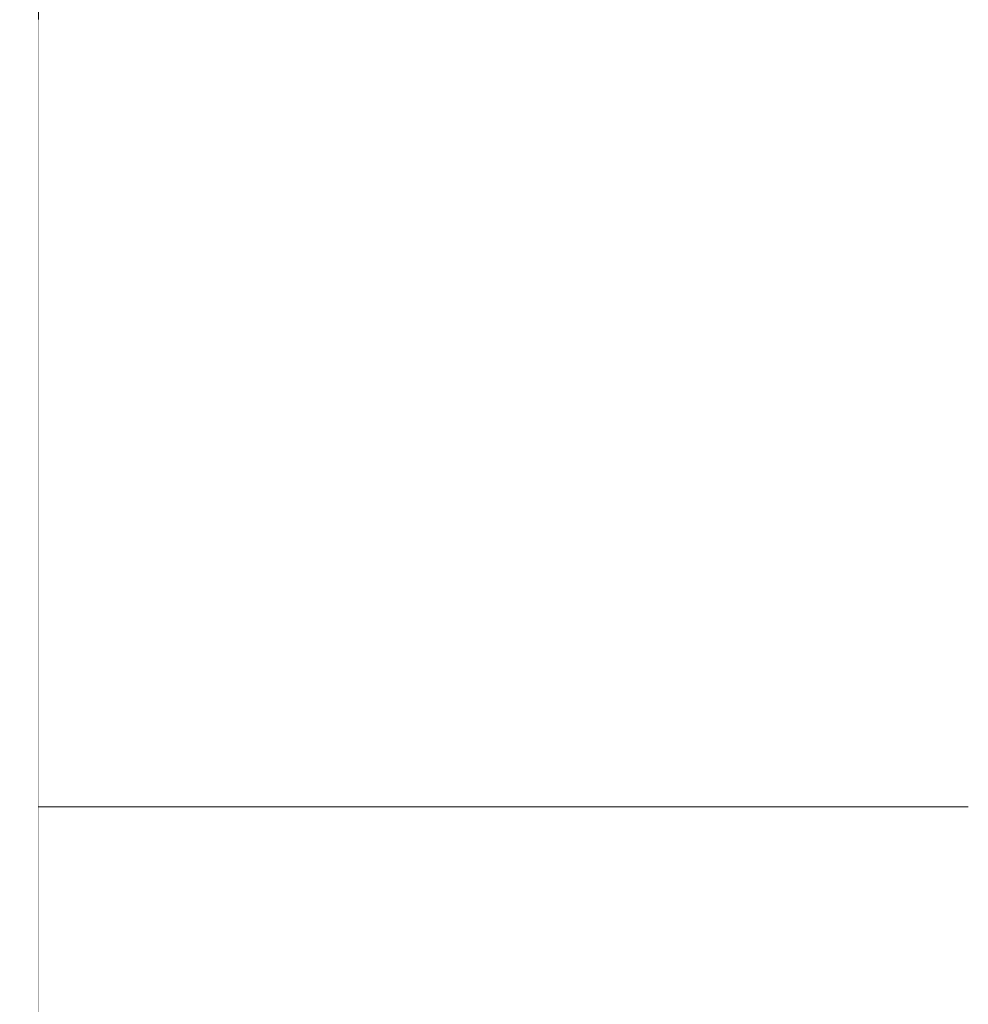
# Model space of a CAD drawing. Header units: millimetres. Extents: x 58537 to 97688, y -8921 to 14216.
# Tile 118 of 189: x 68539 to 68601, y 3617 to 3682. Entities that reach past the tile are written whole.
import ezdxf

# ---------------------------------------------------------------- set-up
doc = ezdxf.new("R2010")
doc.units = ezdxf.units.MM
doc.header["$MEASUREMENT"] = 0
doc.linetypes.add('Wipeout_Contour', pattern=[1000, 0, -1000])
for name, color, linetype in [('Nowe_A-Armatura', 7, 'Continuous'), ('Nowe_A-Wymiary-Zewnętrzne', 7, 'Continuous'), ('Nowe_A-Ściany-Działowe', 7, 'Continuous')]:
    doc.layers.add(name, color=color, linetype=linetype)
for name, color, linetype, lineweight in [('Nowe_A-Armatura_Nr_pióra__1', 7, 'Continuous', 13), ('Nowe_A-Wymiary-Zewnętrzne_Nr_pióra__46', 5, 'Continuous', 15), ('Nowe_A-Ściany-Działowe_Nr_pióra__47', 7, 'Continuous', 15)]:
    doc.layers.add(name, color=color, linetype=linetype, lineweight=lineweight)
doc.layers.add('Nowe_A-Wymiary-Zewnętrzne_Nr_pióra__45', color=7, linetype='Continuous', lineweight=15, true_color=0x40a5ff)
doc.layers.add('Nowe_A-Wymiary-Zewnętrzne_Nr_pióra__85', color=7, linetype='Continuous', lineweight=13, true_color=0x80c2ff)
doc.styles.add('STYL_AUTOMATYCZNY_2', font='arial.ttf')
doc.dimstyles.new('STYL_AUTOMATYCZNY__1', dxfattribs={"dimtxt": 125, "dimasz": 47.5, "dimexe": 0.18, "dimexo": 20, "dimgap": 0, "dimtad": 1, "dimdec": 1, "dimlfac": 0.1, "dimzin": 0, "dimdsep": 46, "dimtxsty": 'STYL_AUTOMATYCZNY_2', "dimblk": 'ARROWHEAD_11', "dimblk1": 'ARROWHEAD_11', "dimblk2": 'ARROWHEAD_11', "dimcen": 0.09, "dimclrd": 256, "dimclre": 256, "dimclrt": 5, "dimadec": 1, "dimazin": 0, "dimtfac": 1, "dimtdec": 4, "dimtmove": 0, "dimatfit": 3, "dimfxl": 0, "dimtolj": 1, "dimtzin": 0, "dimarcsym": 0})

# ---------------------------------------------------------------- blocks, each defined once
blk = doc.blocks.new('ElemPrzekroju_163')
at = {"layer": 'Nowe_A-Ściany-Działowe', "linetype": 'Continuous', "lineweight": 0, "true_color": 0x000000}
h = blk.add_hatch(dxfattribs=at)
h.set_pattern_fill('Tynk', color=18, style=0, pattern_type=2)
h.set_pattern_definition([(0, (0, 0), (0, 86.60254), [0, -50]), (0, (25, 43.3), (0, 86.60254), [0, -50])])
h.paths.add_polyline_path([(68540.09, 5440), (68530.09, 5440), (68530.09, 2750), (68540.09, 2750)])
at = {"layer": 'Nowe_A-Ściany-Działowe_Nr_pióra__47', "color": 7, "linetype": 'Continuous', "lineweight": 15}
blk.add_line((68540.09, 5430), (68540.09, 2890), dxfattribs=at)
blk = doc.blocks.new('ElemPrzekroju_169')
at = {"color": 254, "linetype": 'Wipeout_Contour', "lineweight": 0, "ltscale": 205915.502884}
blk.add_wipeout([(68540.09, 3604.26), (68550.09, 3604.26), (68540.09, 3617)], dxfattribs=at).dxf.layer = 'Nowe_A-Armatura'
at = {"color": 254, "linetype": 'Wipeout_Contour', "lineweight": 0, "ltscale": 206047.310425}
blk.add_wipeout([(68581.44, 3604.26), (68590.91, 3604.26), (68590.91, 3617)], dxfattribs=at).dxf.layer = 'Nowe_A-Armatura'
at = {"color": 254, "linetype": 'Wipeout_Contour', "lineweight": 0, "ltscale": 205925.213179}
blk.add_wipeout([(68550.09, 3617), (68540.09, 3617), (68550.09, 3604.26)], dxfattribs=at).dxf.layer = 'Nowe_A-Armatura'
at = {"color": 254, "linetype": 'Wipeout_Contour', "lineweight": 0, "ltscale": 206039.574461}
blk.add_wipeout([(68590.91, 3617), (68581.44, 3617), (68581.44, 3604.26)], dxfattribs=at).dxf.layer = 'Nowe_A-Armatura'
at = {"color": 254, "linetype": 'Wipeout_Contour', "lineweight": 0, "ltscale": 205917.529402}
blk.add_wipeout([(68540.09, 3617), (68550.09, 3617), (68540.09, 3630)], dxfattribs=at).dxf.layer = 'Nowe_A-Armatura'
at = {"color": 254, "linetype": 'Wipeout_Contour', "lineweight": 0, "ltscale": 206022.864249}
blk.add_wipeout([(68575.9, 3604.26), (68581.44, 3604.26), (68581.44, 3617)], dxfattribs=at).dxf.layer = 'Nowe_A-Armatura'
at = {"color": 254, "linetype": 'Wipeout_Contour', "lineweight": 0, "ltscale": 206077.49868}
blk.add_wipeout([(68590.91, 3604.26), (68601.29, 3604.26), (68601.29, 3617)], dxfattribs=at).dxf.layer = 'Nowe_A-Armatura'
at = {"color": 254, "linetype": 'Wipeout_Contour', "lineweight": 0, "ltscale": 205927.255904}
blk.add_wipeout([(68550.09, 3630), (68540.09, 3630), (68550.09, 3617)], dxfattribs=at).dxf.layer = 'Nowe_A-Armatura'
at = {"color": 254, "linetype": 'Wipeout_Contour', "lineweight": 0, "ltscale": 206019.052931}
blk.add_wipeout([(68581.44, 3617), (68575.9, 3617), (68575.9, 3604.26)], dxfattribs=at).dxf.layer = 'Nowe_A-Armatura'
at = {"color": 254, "linetype": 'Wipeout_Contour', "lineweight": 0, "ltscale": 206068.853867}
blk.add_wipeout([(68601.29, 3617), (68590.91, 3617), (68590.91, 3604.26)], dxfattribs=at).dxf.layer = 'Nowe_A-Armatura'
at = {"color": 254, "linetype": 'Wipeout_Contour', "lineweight": 0, "ltscale": 205955.77601}
blk.add_wipeout([(68550.09, 3617), (68559.74, 3617), (68559.74, 3630)], dxfattribs=at).dxf.layer = 'Nowe_A-Armatura'
at = {"color": 254, "linetype": 'Wipeout_Contour', "lineweight": 0, "ltscale": 206049.335646}
blk.add_wipeout([(68581.44, 3617), (68590.91, 3617), (68590.91, 3630)], dxfattribs=at).dxf.layer = 'Nowe_A-Armatura'
at = {"color": 254, "linetype": 'Wipeout_Contour', "lineweight": 0, "ltscale": 205947.877012}
blk.add_wipeout([(68550.09, 3617), (68559.74, 3630), (68550.09, 3630)], dxfattribs=at).dxf.layer = 'Nowe_A-Armatura'
at = {"color": 254, "linetype": 'Wipeout_Contour', "lineweight": 0, "ltscale": 206041.61605}
blk.add_wipeout([(68590.91, 3630), (68581.44, 3630), (68581.44, 3617)], dxfattribs=at).dxf.layer = 'Nowe_A-Armatura'
at = {"color": 254, "linetype": 'Wipeout_Contour', "lineweight": 0, "ltscale": 205919.801389}
blk.add_wipeout([(68540.09, 3630), (68550.09, 3630), (68540.09, 3646.97)], dxfattribs=at).dxf.layer = 'Nowe_A-Armatura'
at = {"color": 254, "linetype": 'Wipeout_Contour', "lineweight": 0, "ltscale": 206024.88971}
blk.add_wipeout([(68575.9, 3617), (68581.44, 3617), (68581.44, 3630)], dxfattribs=at).dxf.layer = 'Nowe_A-Armatura'
at = {"color": 254, "linetype": 'Wipeout_Contour', "lineweight": 0, "ltscale": 206079.523604}
blk.add_wipeout([(68590.91, 3617), (68601.29, 3617), (68601.29, 3630)], dxfattribs=at).dxf.layer = 'Nowe_A-Armatura'
at = {"color": 254, "linetype": 'Wipeout_Contour', "lineweight": 0, "ltscale": 205953.749869}
blk.add_wipeout([(68550.09, 3604.26), (68559.74, 3604.26), (68559.74, 3617)], dxfattribs=at).dxf.layer = 'Nowe_A-Armatura'
at = {"color": 254, "linetype": 'Wipeout_Contour', "lineweight": 0, "ltscale": 205929.741272}
blk.add_wipeout([(68550.09, 3646.97), (68540.09, 3646.97), (68550.09, 3630)], dxfattribs=at).dxf.layer = 'Nowe_A-Armatura'
at = {"color": 254, "linetype": 'Wipeout_Contour', "lineweight": 0, "ltscale": 206021.094724}
blk.add_wipeout([(68581.44, 3630), (68575.9, 3630), (68575.9, 3617)], dxfattribs=at).dxf.layer = 'Nowe_A-Armatura'
at = {"color": 254, "linetype": 'Wipeout_Contour', "lineweight": 0, "ltscale": 206070.895166}
blk.add_wipeout([(68601.29, 3630), (68590.91, 3630), (68590.91, 3617)], dxfattribs=at).dxf.layer = 'Nowe_A-Armatura'
at = {"color": 254, "linetype": 'Wipeout_Contour', "lineweight": 0, "ltscale": 205945.834494}
blk.add_wipeout([(68550.09, 3604.26), (68559.74, 3617), (68550.09, 3617)], dxfattribs=at).dxf.layer = 'Nowe_A-Armatura'
at = {"color": 254, "linetype": 'Wipeout_Contour', "lineweight": 0, "ltscale": 205958.047553}
blk.add_wipeout([(68550.09, 3630), (68559.74, 3630), (68559.74, 3646.97)], dxfattribs=at).dxf.layer = 'Nowe_A-Armatura'
at = {"color": 254, "linetype": 'Wipeout_Contour', "lineweight": 0, "ltscale": 206081.793783}
blk.add_wipeout([(68590.91, 3630), (68601.29, 3630), (68601.29, 3646.97)], dxfattribs=at).dxf.layer = 'Nowe_A-Armatura'
at = {"color": 254, "linetype": 'Wipeout_Contour', "lineweight": 0, "ltscale": 205980.922266}
blk.add_wipeout([(68559.74, 3604.26), (68568.52, 3604.26), (68568.52, 3617)], dxfattribs=at).dxf.layer = 'Nowe_A-Armatura'
at = {"color": 254, "linetype": 'Wipeout_Contour', "lineweight": 0, "ltscale": 205950.36211}
blk.add_wipeout([(68550.09, 3630), (68559.74, 3646.97), (68550.09, 3646.97)], dxfattribs=at).dxf.layer = 'Nowe_A-Armatura'
at = {"color": 254, "linetype": 'Wipeout_Contour', "lineweight": 0, "ltscale": 206073.37878}
blk.add_wipeout([(68601.29, 3646.97), (68590.91, 3646.97), (68590.91, 3630)], dxfattribs=at).dxf.layer = 'Nowe_A-Armatura'
at = {"color": 254, "linetype": 'Wipeout_Contour', "lineweight": 0, "ltscale": 205973.875587}
blk.add_wipeout([(68568.52, 3617), (68559.74, 3617), (68559.74, 3604.26)], dxfattribs=at).dxf.layer = 'Nowe_A-Armatura'
at = {"layer": 'Nowe_A-Armatura_Nr_pióra__1', "color": 7, "linetype": 'Continuous', "lineweight": 13}
blk.add_line((68540.09, 3630), (68550.09, 3630), dxfattribs=at)
at = {"color": 254, "linetype": 'Wipeout_Contour', "lineweight": 0, "ltscale": 205922.520107}
blk.add_wipeout([(68540.09, 3646.97), (68550.09, 3646.97), (68540.09, 3664.24)], dxfattribs=at).dxf.layer = 'Nowe_A-Armatura'
at = {"color": 254, "linetype": 'Wipeout_Contour', "lineweight": 0, "ltscale": 206051.606158}
blk.add_wipeout([(68590.91, 3646.97), (68581.44, 3630), (68590.91, 3630)], dxfattribs=at).dxf.layer = 'Nowe_A-Armatura'
at = {"color": 254, "linetype": 'Wipeout_Contour', "lineweight": 0, "ltscale": 205932.480317}
blk.add_wipeout([(68550.09, 3664.24), (68540.09, 3664.24), (68550.09, 3646.97)], dxfattribs=at).dxf.layer = 'Nowe_A-Armatura'
at = {"color": 254, "linetype": 'Wipeout_Contour', "lineweight": 0, "ltscale": 206044.100018}
blk.add_wipeout([(68581.44, 3630), (68590.91, 3646.97), (68581.44, 3646.97)], dxfattribs=at).dxf.layer = 'Nowe_A-Armatura'
at = {"layer": 'Nowe_A-Armatura_Nr_pióra__1', "color": 7, "linetype": 'Continuous', "lineweight": 13}
blk.add_line((68590.91, 3630), (68601.29, 3630), dxfattribs=at)
at = {"color": 254, "linetype": 'Wipeout_Contour', "lineweight": 0, "ltscale": 205925.298033}
blk.add_wipeout([(68540.09, 3664.24), (68550.09, 3664.24), (68540.09, 3681.78)], dxfattribs=at).dxf.layer = 'Nowe_A-Armatura'
at = {"color": 254, "linetype": 'Wipeout_Contour', "lineweight": 0, "ltscale": 206027.160495}
blk.add_wipeout([(68575.9, 3630), (68581.44, 3630), (68581.44, 3646.97)], dxfattribs=at).dxf.layer = 'Nowe_A-Armatura'
at = {"color": 254, "linetype": 'Wipeout_Contour', "lineweight": 0, "ltscale": 205935.277188}
blk.add_wipeout([(68550.09, 3681.78), (68540.09, 3681.78), (68550.09, 3664.24)], dxfattribs=at).dxf.layer = 'Nowe_A-Armatura'
at = {"color": 254, "linetype": 'Wipeout_Contour', "lineweight": 0, "ltscale": 206023.578943}
blk.add_wipeout([(68575.9, 3646.97), (68575.9, 3630), (68581.44, 3646.97)], dxfattribs=at).dxf.layer = 'Nowe_A-Armatura'
at = {"layer": 'Nowe_A-Armatura_Nr_pióra__1', "color": 7, "linetype": 'Continuous', "lineweight": 13}
blk.add_line((68581.44, 3630), (68590.91, 3630), dxfattribs=at)
at = {"color": 254, "linetype": 'Wipeout_Contour', "lineweight": 0, "ltscale": 205960.765765}
blk.add_wipeout([(68550.09, 3646.97), (68559.74, 3646.97), (68559.74, 3664.24)], dxfattribs=at).dxf.layer = 'Nowe_A-Armatura'
at = {"color": 254, "linetype": 'Wipeout_Contour', "lineweight": 0, "ltscale": 206054.323135}
blk.add_wipeout([(68581.44, 3646.97), (68590.91, 3646.97), (68590.91, 3664.24)], dxfattribs=at).dxf.layer = 'Nowe_A-Armatura'
at = {"color": 254, "linetype": 'Wipeout_Contour', "lineweight": 0, "ltscale": 205953.100879}
blk.add_wipeout([(68550.09, 3646.97), (68559.74, 3664.24), (68550.09, 3664.24)], dxfattribs=at).dxf.layer = 'Nowe_A-Armatura'
at = {"color": 254, "linetype": 'Wipeout_Contour', "lineweight": 0, "ltscale": 206046.837541}
blk.add_wipeout([(68590.91, 3664.24), (68581.44, 3664.24), (68581.44, 3646.97)], dxfattribs=at).dxf.layer = 'Nowe_A-Armatura'
at = {"color": 254, "linetype": 'Wipeout_Contour', "lineweight": 0, "ltscale": 205963.543173}
blk.add_wipeout([(68550.09, 3664.24), (68559.74, 3664.24), (68559.74, 3681.78)], dxfattribs=at).dxf.layer = 'Nowe_A-Armatura'
at = {"color": 254, "linetype": 'Wipeout_Contour', "lineweight": 0, "ltscale": 206029.877796}
blk.add_wipeout([(68581.44, 3664.24), (68575.9, 3646.97), (68581.44, 3646.97)], dxfattribs=at).dxf.layer = 'Nowe_A-Armatura'
at = {"color": 254, "linetype": 'Wipeout_Contour', "lineweight": 0, "ltscale": 206084.510362}
blk.add_wipeout([(68590.91, 3646.97), (68601.29, 3646.97), (68601.29, 3664.24)], dxfattribs=at).dxf.layer = 'Nowe_A-Armatura'
at = {"color": 254, "linetype": 'Wipeout_Contour', "lineweight": 0, "ltscale": 205985.219384}
blk.add_wipeout([(68559.74, 3630), (68568.52, 3630), (68568.52, 3646.97)], dxfattribs=at).dxf.layer = 'Nowe_A-Armatura'
at = {"color": 254, "linetype": 'Wipeout_Contour', "lineweight": 0, "ltscale": 205955.897468}
blk.add_wipeout([(68550.09, 3664.24), (68559.74, 3681.78), (68550.09, 3681.78)], dxfattribs=at).dxf.layer = 'Nowe_A-Armatura'
at = {"color": 254, "linetype": 'Wipeout_Contour', "lineweight": 0, "ltscale": 206026.316739}
blk.add_wipeout([(68575.9, 3646.97), (68581.44, 3664.24), (68575.9, 3664.24)], dxfattribs=at).dxf.layer = 'Nowe_A-Armatura'
at = {"color": 254, "linetype": 'Wipeout_Contour', "lineweight": 0, "ltscale": 206076.115914}
blk.add_wipeout([(68590.91, 3664.24), (68590.91, 3646.97), (68601.29, 3664.24)], dxfattribs=at).dxf.layer = 'Nowe_A-Armatura'
at = {"color": 254, "linetype": 'Wipeout_Contour', "lineweight": 0, "ltscale": 205978.402587}
blk.add_wipeout([(68568.52, 3646.97), (68559.74, 3646.97), (68559.74, 3630)], dxfattribs=at).dxf.layer = 'Nowe_A-Armatura'
at = {"color": 254, "linetype": 'Wipeout_Contour', "lineweight": 0, "ltscale": 206057.099282}
blk.add_wipeout([(68590.91, 3681.78), (68581.44, 3664.24), (68590.91, 3664.24)], dxfattribs=at).dxf.layer = 'Nowe_A-Armatura'
at = {"color": 254, "linetype": 'Wipeout_Contour', "lineweight": 0, "ltscale": 205987.937237}
blk.add_wipeout([(68559.74, 3646.97), (68568.52, 3646.97), (68568.52, 3664.24)], dxfattribs=at).dxf.layer = 'Nowe_A-Armatura'
at = {"color": 254, "linetype": 'Wipeout_Contour', "lineweight": 0, "ltscale": 206049.632858}
blk.add_wipeout([(68581.44, 3681.78), (68581.44, 3664.24), (68590.91, 3681.78)], dxfattribs=at).dxf.layer = 'Nowe_A-Armatura'
at = {"color": 254, "linetype": 'Wipeout_Contour', "lineweight": 0, "ltscale": 205981.140984}
blk.add_wipeout([(68568.52, 3664.24), (68559.74, 3664.24), (68559.74, 3646.97)], dxfattribs=at).dxf.layer = 'Nowe_A-Armatura'
at = {"color": 254, "linetype": 'Wipeout_Contour', "lineweight": 0, "ltscale": 205990.714279}
blk.add_wipeout([(68568.52, 3681.78), (68559.74, 3664.24), (68568.52, 3664.24)], dxfattribs=at).dxf.layer = 'Nowe_A-Armatura'
at = {"color": 254, "linetype": 'Wipeout_Contour', "lineweight": 0, "ltscale": 206032.654273}
blk.add_wipeout([(68575.9, 3664.24), (68581.44, 3664.24), (68581.44, 3681.78)], dxfattribs=at).dxf.layer = 'Nowe_A-Armatura'
at = {"color": 254, "linetype": 'Wipeout_Contour', "lineweight": 0, "ltscale": 206087.286103}
blk.add_wipeout([(68601.29, 3681.78), (68590.91, 3664.24), (68601.29, 3664.24)], dxfattribs=at).dxf.layer = 'Nowe_A-Armatura'
at = {"color": 254, "linetype": 'Wipeout_Contour', "lineweight": 0, "ltscale": 206008.726374}
blk.add_wipeout([(68568.52, 3630), (68575.9, 3630), (68575.9, 3646.97)], dxfattribs=at).dxf.layer = 'Nowe_A-Armatura'
at = {"color": 254, "linetype": 'Wipeout_Contour', "lineweight": 0, "ltscale": 205983.937192}
blk.add_wipeout([(68559.74, 3681.78), (68559.74, 3664.24), (68568.52, 3681.78)], dxfattribs=at).dxf.layer = 'Nowe_A-Armatura'
at = {"color": 254, "linetype": 'Wipeout_Contour', "lineweight": 0, "ltscale": 206029.112335}
blk.add_wipeout([(68581.44, 3681.78), (68575.9, 3681.78), (68575.9, 3664.24)], dxfattribs=at).dxf.layer = 'Nowe_A-Armatura'
at = {"color": 254, "linetype": 'Wipeout_Contour', "lineweight": 0, "ltscale": 206078.910834}
blk.add_wipeout([(68590.91, 3664.24), (68601.29, 3681.78), (68590.91, 3681.78)], dxfattribs=at).dxf.layer = 'Nowe_A-Armatura'
at = {"color": 254, "linetype": 'Wipeout_Contour', "lineweight": 0, "ltscale": 206003.307496}
blk.add_wipeout([(68575.9, 3646.97), (68568.52, 3646.97), (68568.52, 3630)], dxfattribs=at).dxf.layer = 'Nowe_A-Armatura'
at = {"color": 254, "linetype": 'Wipeout_Contour', "lineweight": 0, "ltscale": 206011.443917}
blk.add_wipeout([(68575.9, 3664.24), (68568.52, 3646.97), (68575.9, 3646.97)], dxfattribs=at).dxf.layer = 'Nowe_A-Armatura'
at = {"color": 254, "linetype": 'Wipeout_Contour', "lineweight": 0, "ltscale": 205982.948139}
blk.add_wipeout([(68559.74, 3617), (68568.52, 3617), (68568.52, 3630)], dxfattribs=at).dxf.layer = 'Nowe_A-Armatura'
at = {"color": 254, "linetype": 'Wipeout_Contour', "lineweight": 0, "ltscale": 206006.045562}
blk.add_wipeout([(68568.52, 3664.24), (68568.52, 3646.97), (68575.9, 3664.24)], dxfattribs=at).dxf.layer = 'Nowe_A-Armatura'
at = {"color": 254, "linetype": 'Wipeout_Contour', "lineweight": 0, "ltscale": 205975.917827}
blk.add_wipeout([(68559.74, 3630), (68559.74, 3617), (68568.52, 3630)], dxfattribs=at).dxf.layer = 'Nowe_A-Armatura'
at = {"layer": 'Nowe_A-Armatura_Nr_pióra__1', "color": 7, "linetype": 'Continuous', "lineweight": 13}
blk.add_line((68550.09, 3630), (68559.74, 3630), dxfattribs=at)
at = {"color": 254, "linetype": 'Wipeout_Contour', "lineweight": 0, "ltscale": 206014.220642}
blk.add_wipeout([(68575.9, 3681.78), (68568.52, 3664.24), (68575.9, 3664.24)], dxfattribs=at).dxf.layer = 'Nowe_A-Armatura'
at = {"color": 254, "linetype": 'Wipeout_Contour', "lineweight": 0, "ltscale": 206004.429744}
blk.add_wipeout([(68575.9, 3617), (68568.52, 3604.26), (68575.9, 3604.26)], dxfattribs=at).dxf.layer = 'Nowe_A-Armatura'
at = {"color": 254, "linetype": 'Wipeout_Contour', "lineweight": 0, "ltscale": 206008.841432}
blk.add_wipeout([(68568.52, 3681.78), (68568.52, 3664.24), (68575.9, 3681.78)], dxfattribs=at).dxf.layer = 'Nowe_A-Armatura'
at = {"color": 254, "linetype": 'Wipeout_Contour', "lineweight": 0, "ltscale": 205998.781041}
blk.add_wipeout([(68568.52, 3617), (68568.52, 3604.26), (68575.9, 3617)], dxfattribs=at).dxf.layer = 'Nowe_A-Armatura'
at = {"color": 254, "linetype": 'Wipeout_Contour', "lineweight": 0, "ltscale": 206006.455387}
blk.add_wipeout([(68575.9, 3630), (68568.52, 3617), (68575.9, 3617)], dxfattribs=at).dxf.layer = 'Nowe_A-Armatura'
at = {"color": 254, "linetype": 'Wipeout_Contour', "lineweight": 0, "ltscale": 206000.823035}
blk.add_wipeout([(68568.52, 3617), (68575.9, 3630), (68568.52, 3630)], dxfattribs=at).dxf.layer = 'Nowe_A-Armatura'
at = {"layer": 'Nowe_A-Armatura_Nr_pióra__1', "color": 7, "linetype": 'Continuous', "lineweight": 13}
for p, q in [((68568.52, 3630), (68559.74, 3630)), ((68575.9, 3630), (68568.52, 3630)), ((68575.9, 3630), (68581.44, 3630))]:
    blk.add_line(p, q, dxfattribs=at)
blk = doc.blocks.new('*D977')
at = {"layer": 'Nowe_A-Wymiary-Zewnętrzne_Nr_pióra__45', "linetype": 'Continuous', "lineweight": 15, "true_color": 0x40a5ff}
for points in [[(66433.999, 5430), (66434.951, 5425.216), (66437.66, 5421.161), (66441.716, 5418.452), (66446.499, 5417.5), (66451.283, 5418.452), (66455.338, 5421.161), (66458.048, 5425.216), (66458.999, 5430), (66458.048, 5434.784), (66455.338, 5438.839), (66451.283, 5441.548), (66446.499, 5442.5), (66441.716, 5441.548), (66437.66, 5438.839), (66434.951, 5434.784)], [(66433.999, 2890), (66434.951, 2885.216), (66437.66, 2881.161), (66441.716, 2878.452), (66446.499, 2877.5), (66451.283, 2878.452), (66455.338, 2881.161), (66458.048, 2885.216), (66458.999, 2890), (66458.048, 2894.784), (66455.338, 2898.839), (66451.283, 2901.548), (66446.499, 2902.5), (66441.716, 2901.548), (66437.66, 2898.839), (66434.951, 2894.784)]]:
    blk.add_hatch(color=161, dxfattribs=at).paths.add_polyline_path(points)
at = {"layer": 'Nowe_A-Wymiary-Zewnętrzne_Nr_pióra__45', "color": 161, "linetype": 'Continuous', "lineweight": 15, "true_color": 0x40a5ff}
for centre in [(66446.499, 5430), (66446.499, 2890)]:
    blk.add_circle(centre, 12.5, dxfattribs=at)
at = {"layer": 'Nowe_A-Wymiary-Zewnętrzne_Nr_pióra__85', "color": 151, "linetype": 'Continuous', "lineweight": 13, "true_color": 0x80c2ff}
for p, q in [((66446.499, 2902.5), (66446.499, 5417.5)), ((66433.999, 2890), (66399.624, 2890)), ((66493.374, 2890), (66458.999, 2890))]:
    blk.add_line(p, q, dxfattribs=at)
at = {"layer": 'Nowe_A-Wymiary-Zewnętrzne_Nr_pióra__46', "color": 5, "lineweight": 15, "char_height": 125, "attachment_point": 7, "rotation": 90, "style": 'STYL_AUTOMATYCZNY_2'}
for s, insert in [('\\A1;{\\pql;\\fArial|b0|i0|c238|p0;\\W1.000000;21,0}', (66421.499, 5083.85)), ('\\A1;{\\pql;\\fArial|b0|i0|c238|p0;\\W1.000000;254,0}', (66421.499, 3945.505)), ('\\A1;{\\pql;\\fArial|b0|i0|c238|p0;\\W1.000000;14,0}', (66421.499, 2902.5))]:
    blk.add_mtext(s, dxfattribs=dict(at, insert=insert))
blk = doc.blocks.new('ARROWHEAD_11')
at = {"color": 0, "linetype": 'Continuous', "lineweight": 0}
blk.add_line((0, 0), (-1, 0), dxfattribs=at)
at = {"color": 0, "linetype": 'Continuous', "lineweight": 0, "const_width": 0.25, "flags": 128}
blk.add_lwpolyline([(-0.125, 0, 1), (0.125, 0, 1)], format="xyb", close=True, dxfattribs=at)
blk = doc.blocks.new('*D1017')
at = {"layer": 'Nowe_A-Wymiary-Zewnętrzne_Nr_pióra__45', "linetype": 'Continuous', "lineweight": 15, "true_color": 0x40a5ff}
for points in [[(93173.538, 5090), (93174.489, 5085.216), (93177.199, 5081.161), (93181.254, 5078.452), (93186.038, 5077.5), (93190.822, 5078.452), (93194.877, 5081.161), (93197.586, 5085.216), (93198.538, 5090), (93197.586, 5094.784), (93194.877, 5098.839), (93190.822, 5101.548), (93186.038, 5102.5), (93181.254, 5101.548), (93177.199, 5098.839), (93174.489, 5094.784)], [(93173.538, 2890), (93174.489, 2885.216), (93177.199, 2881.161), (93181.254, 2878.452), (93186.038, 2877.5), (93190.822, 2878.452), (93194.877, 2881.161), (93197.586, 2885.216), (93198.538, 2890), (93197.586, 2894.784), (93194.877, 2898.839), (93190.822, 2901.548), (93186.038, 2902.5), (93181.254, 2901.548), (93177.199, 2898.839), (93174.489, 2894.784)]]:
    blk.add_hatch(color=161, dxfattribs=at).paths.add_polyline_path(points)
at = {"layer": 'Nowe_A-Wymiary-Zewnętrzne_Nr_pióra__45', "color": 161, "linetype": 'Continuous', "lineweight": 15, "true_color": 0x40a5ff}
for centre in [(93186.038, 5090), (93186.038, 2890)]:
    blk.add_circle(centre, 12.5, dxfattribs=at)
at = {"layer": 'Nowe_A-Wymiary-Zewnętrzne_Nr_pióra__85', "color": 151, "linetype": 'Continuous', "lineweight": 13, "true_color": 0x80c2ff}
for p, q in [((93173.538, 5090), (93139.163, 5090)), ((93232.913, 5090), (93198.538, 5090)), ((93186.038, 2902.5), (93186.038, 5077.5)), ((93173.538, 2890), (93139.163, 2890)), ((93232.913, 2890), (93198.538, 2890))]:
    blk.add_line(p, q, dxfattribs=at)
at = {"layer": 'Nowe_A-Wymiary-Zewnętrzne_Nr_pióra__46', "color": 5, "lineweight": 15, "char_height": 125, "attachment_point": 7, "rotation": 90, "style": 'STYL_AUTOMATYCZNY_2'}
for s, insert in [('\\A1;{\\pql;\\fArial|b0|i0|c238|p0;\\W1.000000;220,0}', (93161.038, 3942.33)), ('\\A1;{\\pql;\\fArial|b0|i0|c238|p0;\\W1.000000;14,0}', (93161.038, 2902.5))]:
    blk.add_mtext(s, dxfattribs=dict(at, insert=insert))
blk = doc.blocks.new('*D1027')
at = {"layer": 'Nowe_A-Wymiary-Zewnętrzne_Nr_pióra__45', "linetype": 'Continuous', "lineweight": 15, "true_color": 0x40a5ff}
for points in [[(93506.731, 12845.374), (93507.682, 12840.591), (93510.392, 12836.535), (93514.447, 12833.826), (93519.231, 12832.874), (93524.014, 12833.826), (93528.07, 12836.535), (93530.779, 12840.591), (93531.731, 12845.374), (93530.779, 12850.158), (93528.07, 12854.213), (93524.014, 12856.923), (93519.231, 12857.874), (93514.447, 12856.923), (93510.392, 12854.213), (93507.682, 12850.158)], [(93506.731, -450), (93507.682, -454.784), (93510.392, -458.839), (93514.447, -461.548), (93519.231, -462.5), (93524.014, -461.548), (93528.07, -458.839), (93530.779, -454.784), (93531.731, -450), (93530.779, -445.216), (93528.07, -441.161), (93524.014, -438.452), (93519.231, -437.5), (93514.447, -438.452), (93510.392, -441.161), (93507.682, -445.216)]]:
    blk.add_hatch(color=161, dxfattribs=at).paths.add_polyline_path(points)
at = {"layer": 'Nowe_A-Wymiary-Zewnętrzne_Nr_pióra__45', "color": 161, "linetype": 'Continuous', "lineweight": 15, "true_color": 0x40a5ff}
for centre in [(93519.231, 12845.374), (93519.231, -450)]:
    blk.add_circle(centre, 12.5, dxfattribs=at)
at = {"layer": 'Nowe_A-Wymiary-Zewnętrzne_Nr_pióra__85', "color": 151, "linetype": 'Continuous', "lineweight": 13, "true_color": 0x80c2ff}
for p, q in [((93519.231, 12857.874), (93519.231, 12870.374)), ((93506.731, 12845.374), (93472.356, 12845.374)), ((93566.106, 12845.374), (93531.731, 12845.374)), ((93519.231, -437.5), (93519.231, 12832.874)), ((93506.731, -450), (93472.356, -450)), ((93566.106, -450), (93531.731, -450)), ((93519.231, -475), (93519.231, -462.5))]:
    blk.add_line(p, q, dxfattribs=at)
at = {"layer": 'Nowe_A-Wymiary-Zewnętrzne_Nr_pióra__46', "color": 5, "lineweight": 15, "insert": (93494.231, 5911.708), "char_height": 125, "attachment_point": 7, "rotation": 90, "style": 'STYL_AUTOMATYCZNY_2'}
blk.add_mtext('\\A1;{\\pql;\\fArial|b0|i0|c238|p0;\\W1.000000;1\xa0329,5}', dxfattribs=at)
blk = doc.blocks.new('*D1036')
at = {"layer": 'Nowe_A-Wymiary-Zewnętrzne_Nr_pióra__45', "linetype": 'Continuous', "lineweight": 15, "true_color": 0x40a5ff}
for points in [[(90228.509, 5430), (90229.46, 5425.216), (90232.17, 5421.161), (90236.225, 5418.452), (90241.009, 5417.5), (90245.792, 5418.452), (90249.848, 5421.161), (90252.557, 5425.216), (90253.509, 5430), (90252.557, 5434.784), (90249.848, 5438.839), (90245.792, 5441.548), (90241.009, 5442.5), (90236.225, 5441.548), (90232.17, 5438.839), (90229.46, 5434.784)], [(90228.509, 2890), (90229.46, 2885.216), (90232.17, 2881.161), (90236.225, 2878.452), (90241.009, 2877.5), (90245.792, 2878.452), (90249.848, 2881.161), (90252.557, 2885.216), (90253.509, 2890), (90252.557, 2894.784), (90249.848, 2898.839), (90245.792, 2901.548), (90241.009, 2902.5), (90236.225, 2901.548), (90232.17, 2898.839), (90229.46, 2894.784)]]:
    blk.add_hatch(color=161, dxfattribs=at).paths.add_polyline_path(points)
at = {"layer": 'Nowe_A-Wymiary-Zewnętrzne_Nr_pióra__45', "color": 161, "linetype": 'Continuous', "lineweight": 15, "true_color": 0x40a5ff}
for centre in [(90241.009, 5430), (90241.009, 2890)]:
    blk.add_circle(centre, 12.5, dxfattribs=at)
at = {"layer": 'Nowe_A-Wymiary-Zewnętrzne_Nr_pióra__85', "color": 151, "linetype": 'Continuous', "lineweight": 13, "true_color": 0x80c2ff}
for p, q in [((90241.009, 2902.5), (90241.009, 5417.5)), ((90228.509, 2890), (90194.134, 2890)), ((90287.884, 2890), (90253.509, 2890))]:
    blk.add_line(p, q, dxfattribs=at)
at = {"layer": 'Nowe_A-Wymiary-Zewnętrzne_Nr_pióra__46', "color": 5, "lineweight": 15, "char_height": 125, "attachment_point": 7, "rotation": 90, "style": 'STYL_AUTOMATYCZNY_2'}
for s, insert in [('\\A1;{\\pql;\\fArial|b0|i0|c238|p0;\\W1.000000;21,0}', (90216.009, 5083.85)), ('\\A1;{\\pql;\\fArial|b0|i0|c238|p0;\\W1.000000;254,0}', (90216.009, 3945.505)), ('\\A1;{\\pql;\\fArial|b0|i0|c238|p0;\\W1.000000;14,0}', (90216.009, 2902.5))]:
    blk.add_mtext(s, dxfattribs=dict(at, insert=insert))

msp = doc.modelspace()

# ---------------------------------------------------------------- block references
at = {"layer": 'Nowe_A-Ściany-Działowe', "lineweight": 0}
msp.add_blockref('ElemPrzekroju_163', (0, 0), dxfattribs=at)

# ---------------------------------------------------------------- next in the draw order: block references
at = {"layer": 'Nowe_A-Armatura', "lineweight": 0}
msp.add_blockref('ElemPrzekroju_169', (0, 0), dxfattribs=at)

# ---------------------------------------------------------------- next in the draw order: dimensions: what is measured, and where the dimension line sits
at = {"layer": 'Nowe_A-Wymiary-Zewnętrzne', "color": 151, "linetype": 'Continuous', "lineweight": 13, "true_color": 0x80c2ff}
for base, p1, p2, picture, middle in [((93519.231, 12845.374), (63041.84, -450), (64717.212, 12845.374), '*D1027', (93431.731, 6192.829)), ((66446.499, 5430), (58537.267, 2890), (78005.072, 5430), '*D977', (66358.999, 4154.892)), ((90241.009, 5430), (58537.267, 2890), (78005.072, 5430), '*D1036', (90153.509, 4154.892)), ((93186.038, 5090), (58537.267, 2890), (64770.072, 5090), '*D1017', (93098.538, 4151.717))]:
    dim = msp.add_linear_dim(base=base, p1=p1, p2=p2, angle=90, dimstyle='STYL_AUTOMATYCZNY__1', dxfattribs=at)
    dim.commit()
    dim.dimension.update_dxf_attribs({"geometry": picture, "text_midpoint": middle, "dimtype": 160, "text_rotation": 90})

doc.saveas('drawing.dxf')
